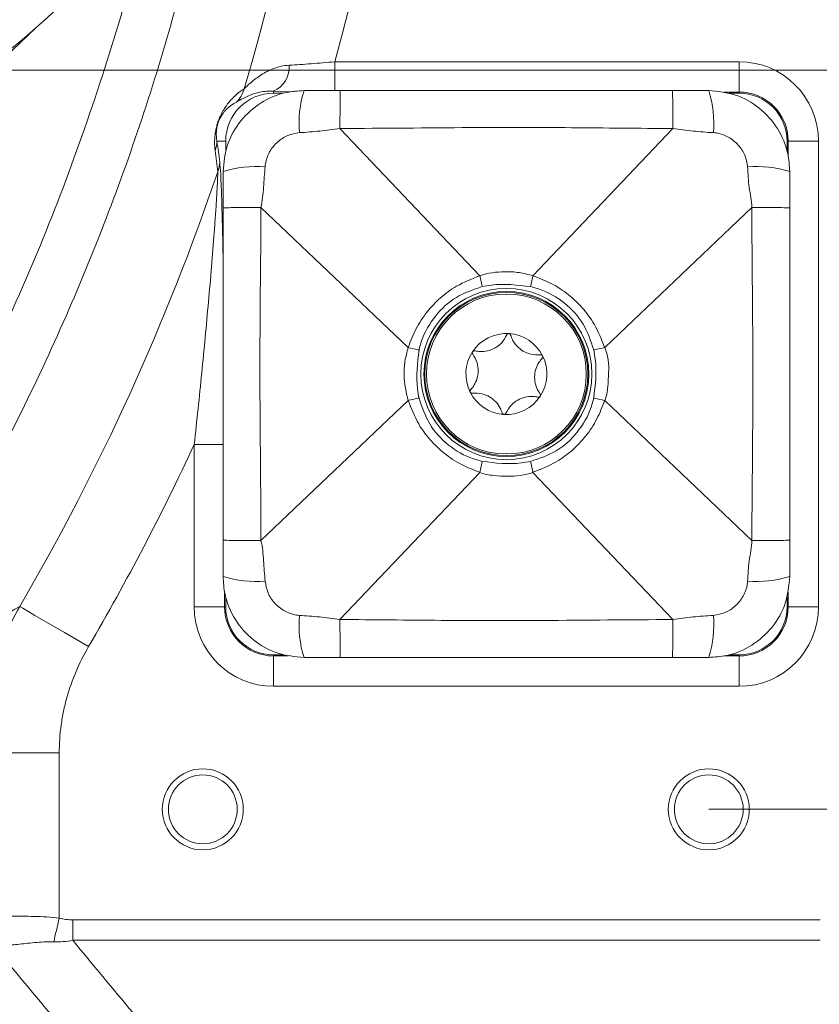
# Model space of a CAD drawing. Header units: millimetres. Extents: x 0 to 8410, y 0 to 5940.
# Tile 26 of 256: x 2361 to 2440, y 1075 to 1173. Entities that reach past the tile are written whole.
import ezdxf

# ---------------------------------------------------------------- set-up
doc = ezdxf.new("R2010")
doc.units = ezdxf.units.MM
doc.header["$LTSCALE"] = 10
doc.styles.add('SLDTEXTSTYLE0', font='TXT', dxfattribs={"width": 0.605})
doc.dimstyles.new('SLDDIMSTYLE0', dxfattribs={"dimtxt": 50, "dimasz": 50, "dimexe": 0, "dimexo": 0.0625, "dimgap": 12.5, "dimtad": 1, "dimtoh": 1, "dimdec": 1, "dimrnd": 1e-09, "dimzin": 12, "dimdsep": 46, "dimtxsty": 'SLDTEXTSTYLE0', "dimsah": 1, "dimcen": 0.09, "dimadec": 0, "dimazin": 0, "dimtfac": 1, "dimtofl": 0, "dimtmove": 0, "dimatfit": 3, "dimfxl": 0, "dimfrac": 2, "dimtolj": 1, "dimtzin": 12, "dimarcsym": 0})
doc.dimstyles.new('SLDDIMSTYLE1', dxfattribs={"dimtxt": 50, "dimasz": 50, "dimexe": 0, "dimexo": 0.0625, "dimgap": -12.5, "dimtad": 1, "dimtoh": 1, "dimdec": 1, "dimrnd": 1e-09, "dimzin": 12, "dimdsep": 46, "dimtxsty": 'SLDTEXTSTYLE0', "dimsah": 1, "dimcen": 0.09, "dimadec": 0, "dimazin": 0, "dimtfac": 1, "dimtofl": 0, "dimtmove": 0, "dimatfit": 3, "dimfxl": 0, "dimfrac": 2, "dimtolj": 1, "dimtzin": 12, "dimarcsym": 0})
doc.dimstyles.new('SLDDIMSTYLE2', dxfattribs={"dimtxt": 50, "dimasz": 50, "dimexe": 0, "dimexo": 0.0625, "dimgap": 12.5, "dimtad": 1, "dimtoh": 1, "dimdec": 1, "dimrnd": 1e-09, "dimzin": 12, "dimdsep": 46, "dimtxsty": 'SLDTEXTSTYLE0', "dimsah": 1, "dimcen": 0.09, "dimadec": 0, "dimazin": 0, "dimtfac": 1, "dimtofl": 0, "dimtmove": 0, "dimatfit": 3, "dimfxl": 0, "dimfrac": 2, "dimtolj": 1, "dimtzin": 12, "dimarcsym": 0})

# ---------------------------------------------------------------- blocks, each defined once
blk = doc.blocks.new('*D46')
at = {"color": 7, "linetype": 'Continuous', "lineweight": 0}
for p, q in [((2410.299, 1232.514), (2796.99, 1232.514)), ((2781.99, 1094.514), (2781.99, 1232.514)), ((2428.705, 1094.514), (2796.99, 1094.514))]:
    blk.add_line(p, q, dxfattribs=at)
for points in [[(2781.99, 1232.514), (2774.49, 1182.514), (2789.49, 1182.514)], [(2781.99, 1094.514), (2789.49, 1144.514), (2774.49, 1144.514)]]:
    blk.add_solid(points, dxfattribs=at)
at = {"color": 7, "linetype": 'Continuous', "lineweight": 0, "insert": (2717.537, 1106.226), "char_height": 50, "attachment_point": 1, "rotation": 90, "style": 'SLDTEXTSTYLE0'}
blk.add_mtext('138', dxfattribs=at)
blk = doc.blocks.new('*D47')
at = {"color": 7, "linetype": 'Continuous', "lineweight": 0}
for p, q in [((2679.916, 1232.514), (2679.916, 1332.514)), ((2410.299, 1232.514), (2694.916, 1232.514)), ((2679.916, 1167.514), (2679.916, 1232.514)), ((2118.59, 1167.514), (2694.916, 1167.514)), ((2679.916, 1167.514), (2679.916, 727.068))]:
    blk.add_line(p, q, dxfattribs=at)
for points in [[(2679.916, 1232.514), (2687.416, 1282.514), (2672.416, 1282.514)], [(2679.916, 1167.514), (2672.416, 1117.514), (2687.416, 1117.514)]]:
    blk.add_solid(points, dxfattribs=at)
at = {"color": 7, "linetype": 'Continuous', "lineweight": 0, "char_height": 50, "attachment_point": 1, "rotation": 90, "style": 'SLDTEXTSTYLE0'}
for s, insert in [(' (3x M8)', (2615.462, 819.304)), ('65', (2615.462, 742.943))]:
    blk.add_mtext(s, dxfattribs=dict(at, insert=insert))
blk = doc.blocks.new('*D49')
at = {"color": 7, "linetype": 'Continuous', "lineweight": 0}
for p, q in [((2428.705, 1370.514), (2909.357, 1370.514)), ((2894.357, 1094.514), (2894.357, 1370.514)), ((2879.016, 1324.715), (2802.308, 1324.715)), ((2802.308, 1324.715), (2802.308, 1140.313)), ((2879.016, 1140.313), (2879.016, 1324.715)), ((2802.308, 1140.313), (2879.016, 1140.313)), ((2428.705, 1094.514), (2909.357, 1094.514))]:
    blk.add_line(p, q, dxfattribs=at)
for points in [[(2894.357, 1370.514), (2886.857, 1320.514), (2901.857, 1320.514)], [(2894.357, 1094.514), (2901.857, 1144.514), (2886.857, 1144.514)]]:
    blk.add_solid(points, dxfattribs=at)
at = {"color": 7, "linetype": 'Continuous', "lineweight": 0, "insert": (2814.562, 1156.188), "char_height": 50, "attachment_point": 1, "rotation": 90, "style": 'SLDTEXTSTYLE0'}
blk.add_mtext(' 276 ', dxfattribs=at)

msp = doc.modelspace()

# ---------------------------------------------------------------- linework, layer by layer
at = {"color": 7, "linetype": 'Continuous', "lineweight": 0}
for p, q in [((2362.239315, 1171.72653), (2359.061612, 1168.711004)), ((2386.674612, 1165.25196), (2385.705366, 1165.25196)), ((2388.705372, 1165.513997), (2392.290412, 1165.513997)), ((2392.290412, 1165.513997), (2425.120338, 1165.513997)), ((2425.120338, 1165.513997), (2428.705378, 1165.513997)), ((2431.705369, 1165.25196), (2430.736108, 1165.25196)), ((2392.259477, 1161.774663), (2392.259492, 1161.774648)), ((2380.967407, 1160.514002), (2380.967407, 1159.544749)), ((2436.443343, 1159.544749), (2436.443343, 1160.514002)), ((2380.70537, 1153.928955), (2380.70537, 1157.513996)), ((2436.705365, 1157.513996), (2436.705365, 1153.928955)), ((2380.70537, 1121.099037), (2380.70537, 1153.928955)), ((2384.444712, 1153.95989), (2384.444712, 1153.959883)), ((2432.966037, 1153.95989), (2432.966008, 1153.959883)), ((2436.705365, 1153.928955), (2436.705365, 1121.099037)), ((2380.70537, 1117.513997), (2380.70537, 1121.099037)), ((2436.705365, 1121.099037), (2436.705365, 1117.513997)), ((2380.967407, 1115.483244), (2380.967407, 1114.513998)), ((2436.443343, 1114.513998), (2436.443343, 1115.483244)), ((2392.259477, 1113.253338), (2392.259492, 1113.253353)), ((2385.705366, 1109.77604), (2386.674612, 1109.77604)), ((2430.736108, 1109.77604), (2431.705369, 1109.77604)), ((2392.290412, 1109.513996), (2388.705372, 1109.513996)), ((2425.120338, 1109.513996), (2392.290412, 1109.513996)), ((2428.705378, 1109.513996), (2425.120338, 1109.513996))]:
    msp.add_line(p, q, dxfattribs=at)
at = {"color": 8, "linetype": 'Continuous', "lineweight": 0}
for p, q in [((2391.749262, 1168.360894), (2391.749262, 1165.513997)), ((2391.749262, 1168.360894), (2431.705369, 1168.360894)), ((2431.705369, 1168.360894), (2431.705369, 1165.365001)), ((2385.705366, 1165.25196), (2385.705366, 1165.453141)), ((2387.715949, 1165.403528), (2385.705366, 1165.453141)), ((2431.705369, 1165.365001), (2430.242165, 1165.365001)), ((2431.705369, 1165.25196), (2431.705369, 1165.365001)), ((2392.259492, 1161.774648), (2406.087561, 1147.225892)), ((2425.151243, 1161.774648), (2411.323174, 1147.225892)), ((2380.967407, 1160.514002), (2380.106731, 1160.514002)), ((2436.443343, 1160.514002), (2436.556383, 1160.514002)), ((2436.556383, 1159.05079), (2436.556383, 1160.514002)), ((2439.552261, 1160.514002), (2436.556383, 1160.514002)), ((2439.552261, 1160.514002), (2439.552261, 1114.513998)), ((2384.444712, 1153.959883), (2398.993476, 1140.131814)), ((2432.966008, 1153.959883), (2418.417259, 1140.131814)), ((2384.444712, 1121.068118), (2398.993476, 1134.896187)), ((2432.966008, 1121.068118), (2418.417259, 1134.896187)), ((2380.70537, 1130.548356), (2377.858474, 1130.548356)), ((2377.858474, 1114.513998), (2377.858474, 1130.548356)), ((2392.259492, 1113.253353), (2406.087561, 1127.802109)), ((2425.151243, 1113.253353), (2411.323174, 1127.802109)), ((2380.854367, 1115.97721), (2380.854367, 1114.513998)), ((2436.556383, 1114.513998), (2436.556383, 1115.97721)), ((2380.854367, 1114.513998), (2377.858474, 1114.513998)), ((2380.967407, 1114.513998), (2380.854367, 1114.513998)), ((2436.443343, 1114.513998), (2436.556383, 1114.513998)), ((2439.552261, 1114.513998), (2436.556383, 1114.513998)), ((2385.705366, 1109.77604), (2385.705366, 1109.662992)), ((2431.705369, 1109.77604), (2431.705369, 1109.662992)), ((2385.705366, 1109.662992), (2387.168585, 1109.662992)), ((2385.705366, 1109.662992), (2385.705366, 1106.667106)), ((2430.242165, 1109.662992), (2431.705369, 1109.662992)), ((2431.705369, 1109.662992), (2431.705369, 1106.667106)), ((2431.705369, 1106.667106), (2385.705366, 1106.667106)), ((2364.517702, 1100.093474), (2356.909259, 1100.093474)), ((2364.517702, 1100.093474), (2364.517702, 1083.768358)), ((2365.853249, 1083.601808), (2439.705356, 1083.601808)), ((2365.853249, 1081.574758), (2365.853249, 1083.601808)), ((2439.705356, 1081.574758), (2365.853249, 1081.574758))]:
    msp.add_line(p, q, dxfattribs=at)
at = {"color": 8, "linetype": 'Continuous', "lineweight": 0, "flags": 128}
for points in [[(2367.41191, 1110.585091), (2366.212411, 1111.285848), (2365.049376, 1111.965311), (2363.958104, 1112.602842), (2362.971796, 1113.179063), (2362.120389, 1113.676464), (2361.429765, 1114.079935), (2360.92089, 1114.377221), (2360.609262, 1114.559283)], [(2363.973929, 1081.435492), (2364.033981, 1081.693118), (2364.097147, 1081.96411), (2364.163025, 1082.246711), (2364.231183, 1082.539116), (2364.301189, 1082.839434), (2364.37258, 1083.145743), (2364.44491, 1083.456044), (2364.517702, 1083.768358)]]:
    msp.add_lwpolyline(points, dxfattribs=at)
at = {"color": 8, "linetype": 'Continuous', "lineweight": 0}
for radius in [8.45, 8.062132]:
    msp.add_circle((2408.705367, 1137.513999), radius, dxfattribs=at)
at = {"color": 7, "linetype": 'Continuous', "lineweight": 0}
for centre, radius in [((2408.705367, 1137.513999), 8.15), ((2408.705367, 1137.513999), 7.9), ((2378.705367, 1094.513999), 4), ((2428.705367, 1094.513999), 4), ((2378.705367, 1094.513999), 3.4), ((2428.705367, 1094.513999), 3.4)]:
    msp.add_circle(centre, radius, dxfattribs=at)
at = {"color": 8, "linetype": 'Continuous', "lineweight": 0}
for centre, radius, start, end in [((2158.705367, 1232.513999), 241.712797, 344.60865578, 30.2939938), ((2158.705367, 1232.513999), 233.834335, 343.3944393, 30.2939938), ((2431.705367, 1160.513999), 7.846894, 0, 90), ((2384.669082, 1167.814256), 2.578516, 293.69647239, 4.48758103), ((2380.017109, 1166.404508), 2.861516, 314.58190314, 345.50958231), ((2399.10734, 1162.267113), 10.896935, 162.66470006, 184.80371819), ((2418.30392, 1162.267247), 10.896408, 355.19534273, 17.33542774), ((2431.705367, 1160.513999), 4.851005, 0, 90), ((2377.472526, 1160.573084), 2.634868, 338.06939772, 358.71513901), ((2377.727446, 1158.504448), 2.651168, 337.70141593, 358.74344542), ((2158.705367, 1232.513999), 233.834335, 329.7060062, 341.28831654), ((2383.952245, 1147.112116), 10.896848, 85.1961925, 107.33538924), ((2433.458481, 1147.11203), 10.896933, 72.66469742, 94.80372083), ((2158.705367, 1232.513999), 241.712797, 329.7060062, 335.04879461), ((2383.952215, 1127.91578), 10.896747, 252.66460963, 274.80401144), ((2433.458511, 1127.915865), 10.896831, 265.19607522, 287.33530371), ((2385.705367, 1114.513999), 7.846894, 180, 270), ((2385.705367, 1114.513999), 4.851005, 180, 270), ((2399.107425, 1112.760891), 10.89702, 175.19633766, 197.33522182), ((2418.303835, 1112.760757), 10.896493, 342.66465039, 4.8046014), ((2431.705367, 1114.513999), 4.851005, 270, 0), ((2431.705367, 1114.513999), 7.846894, 270, 0)]:
    msp.add_arc(centre, radius, start, end, dxfattribs=at)
at = {"color": 7, "linetype": 'Continuous', "lineweight": 0}
for centre, radius, start, end in [((2308.705367, 1232.513999), 81, 306.63346142, 323.36653858), ((2385.705367, 1160.513999), 4.737961, 90, 180), ((2431.705367, 1160.513999), 4.737961, 0, 90), ((2408.705367, 1137.513999), 4, 86.57060114, 146.57060114), ((2408.705367, 1137.513999), 4, 26.57060114, 86.57060114), ((2408.705367, 1137.513999), 4, 146.57060114, 206.57060114), ((2408.705367, 1137.513999), 4, 326.57060114, 26.57060114), ((2408.705367, 1137.513999), 4, 206.57060114, 266.57060114), ((2408.705367, 1137.513999), 4, 266.57060114, 326.57060114), ((2385.705367, 1114.513999), 4.737961, 180, 270), ((2431.705367, 1114.513999), 4.737961, 270, 0)]:
    msp.add_arc(centre, radius, start, end, dxfattribs=at)
at = {"color": 8, "linetype": 'Continuous', "lineweight": 0}
for points, knots in [([(2379.518221, 1188.316659), (2378.015247, 1180.955505), (2376.152327, 1173.734823), (2371.73644, 1159.561955), (2369.183392, 1152.609799), (2363.395619, 1138.969784), (2360.160912, 1132.281917), (2355.684074, 1124.089519), (2354.766983, 1122.459431), (2352.888954, 1119.216176), (2351.927448, 1117.602144), (2348.985917, 1112.800806), (2346.946454, 1109.64978), (2344.828694, 1106.548471)], [0, 0, 0, 0, 0.25, 0.25, 0.5, 0.5, 0.75, 0.75, 0.8125, 0.8125, 0.875, 0.875, 1, 1, 1, 1]), ([(2340.607806, 1109.551621), (2343.162612, 1113.42722), (2347.932108, 1120.662467), (2354.107179, 1131.756586), (2359.438504, 1142.588124), (2364.215362, 1153.804702), (2368.353432, 1165.389399), (2371.286269, 1174.886458), (2372.575774, 1180.533583), (2372.943296, 1182.143071)], [0, 0, 0, 0, 0.174187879, 0.325186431, 0.47629674, 0.62729256, 0.782603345, 0.938039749, 1, 1, 1, 1]), ([(2387.239696, 1168.016008), (2387.581436, 1168.035064), (2387.934747, 1168.056901), (2388.663521, 1168.105808), (2389.040957, 1168.133046), (2390.181041, 1168.220559), (2390.957148, 1168.286839), (2391.749259, 1168.360893)], [0, 0, 0, 0, 0.25, 0.25, 0.5, 0.5, 1, 1, 1, 1]), ([(2382.787605, 1165.688502), (2382.863305, 1165.755422), (2382.962538, 1165.850363), (2383.195157, 1166.067624), (2383.328119, 1166.189507), (2383.760104, 1166.562777), (2384.094183, 1166.823823), (2384.848935, 1167.304849), (2385.27381, 1167.527237), (2386.193409, 1167.86522), (2386.690357, 1167.985375), (2387.239696, 1168.016008)], [0, 0, 0, 0, 0.125, 0.125, 0.25, 0.25, 0.5, 0.5, 0.75, 0.75, 1, 1, 1, 1]), ([(2379.91673, 1159.589005), (2379.888144, 1159.818406), (2379.868149, 1160.070427), (2379.867775, 1160.518612), (2379.872611, 1160.679392), (2379.900813, 1161.043559), (2379.923941, 1161.247816), (2379.988268, 1161.605988), (2380.014443, 1161.732557), (2380.082267, 1162.009176), (2380.12348, 1162.15595), (2380.217397, 1162.447121), (2380.269109, 1162.588499), (2380.372969, 1162.846478), (2380.425417, 1162.964409), (2380.578833, 1163.286497), (2380.675726, 1163.460522), (2380.861253, 1163.76817), (2380.948914, 1163.899333), (2381.203836, 1164.256928), (2381.363222, 1164.447782), (2381.671663, 1164.785292), (2381.819323, 1164.929289), (2382.250726, 1165.31729), (2382.52305, 1165.5179), (2382.787605, 1165.688502)], [0, 0, 0, 0, 0.125, 0.125, 0.1875, 0.1875, 0.25, 0.25, 0.28125, 0.28125, 0.3125, 0.3125, 0.34375, 0.34375, 0.375, 0.375, 0.4375, 0.4375, 0.5, 0.5, 0.625, 0.625, 0.75, 0.75, 1, 1, 1, 1]), ([(2385.705367, 1165.453144), (2385.194829, 1165.479331), (2384.753293, 1165.432927), (2383.959503, 1165.27446), (2383.607922, 1165.159426), (2382.999015, 1164.90997), (2382.738674, 1164.774022), (2382.307065, 1164.529619), (2382.136561, 1164.421562), (2382.025687, 1164.366399)], [0, 0, 0, 0, 0.25, 0.25, 0.5, 0.5, 0.75, 0.75, 1, 1, 1, 1]), ([(2392.259477, 1161.774663), (2392.260686, 1162.292504), (2392.263103, 1163.328187), (2392.270545, 1164.53408), (2392.279889, 1165.356782), (2392.286905, 1165.461592), (2392.290412, 1165.513997)], [0, 0, 0, 0, 0.249999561, 0.499999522, 0.749998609, 1, 1, 1, 1]), ([(2425.151243, 1161.774663), (2425.150034, 1162.292504), (2425.147618, 1163.328187), (2425.140171, 1164.53408), (2425.130847, 1165.356782), (2425.123841, 1165.461592), (2425.120338, 1165.513997)], [0, 0, 0, 0, 0.249999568, 0.499999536, 0.749998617, 1, 1, 1, 1]), ([(2382.025687, 1164.366399), (2381.854818, 1164.281386), (2381.677694, 1164.178108), (2381.395842, 1163.972228), (2381.299167, 1163.895007), (2381.097284, 1163.712765), (2380.992102, 1163.608347), (2380.823353, 1163.41155), (2380.765232, 1163.339188), (2380.642338, 1163.170123), (2380.577325, 1163.073803), (2380.47055, 1162.8895), (2380.43347, 1162.821614), (2380.372881, 1162.698141), (2380.352104, 1162.653791), (2380.309312, 1162.556288), (2380.286862, 1162.502122), (2380.24134, 1162.382211), (2380.218412, 1162.316564), (2380.176335, 1162.182429), (2380.158276, 1162.117689), (2380.111884, 1161.932899), (2380.093372, 1161.83312), (2380.065593, 1161.654302), (2380.057017, 1161.577403), (2380.044916, 1161.436464), (2380.041528, 1161.372523), (2380.036153, 1161.194159), (2380.038779, 1161.091956), (2380.05559, 1160.809609), (2380.078757, 1160.654556), (2380.106732, 1160.513999)], [0, 0, 0, 0, 0.25, 0.25, 0.375, 0.375, 0.5, 0.5, 0.5625, 0.5625, 0.625, 0.625, 0.65625, 0.65625, 0.671875, 0.671875, 0.6875, 0.6875, 0.703125, 0.703125, 0.71875, 0.71875, 0.75, 0.75, 0.78125, 0.78125, 0.8125, 0.8125, 0.875, 0.875, 1, 1, 1, 1]), ([(2388.248681, 1161.354577), (2387.853949, 1161.285952), (2387.065339, 1161.14885), (2386.031774, 1160.457309), (2385.24856, 1159.485881), (2384.923834, 1158.583127), (2384.874224, 1158.068536), (2384.864791, 1157.970687)], [0, 0, 0, 0, 0.230068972, 0.459640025, 0.700155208, 0.942984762, 1, 1, 1, 1]), ([(2392.259492, 1161.774648), (2392.259472, 1161.774645), (2391.594591, 1161.691535), (2390.262607, 1161.482133), (2388.921969, 1161.397221), (2388.248681, 1161.354577)], [0, 0, 0, 0, 0.000014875, 0.497792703, 1, 1, 1, 1]), ([(2425.151243, 1161.774663), (2425.151233, 1161.774663), (2421.817878, 1161.774663), (2415.151647, 1161.867733), (2404.187215, 1161.880293), (2396.55692, 1161.774663), (2392.259497, 1161.774663), (2392.259477, 1161.774663)], [0, 0, 0, 0, 0.000000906, 0.304023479, 0.608047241, 0.999998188, 1, 1, 1, 1]), ([(2429.162039, 1161.354577), (2428.493219, 1161.396978), (2427.152616, 1161.481967), (2425.820573, 1161.690982), (2425.151262, 1161.774645), (2425.151243, 1161.774648)], [0, 0, 0, 0, 0.498887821, 0.999985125, 1, 1, 1, 1]), ([(2432.545944, 1157.970687), (2432.477318, 1158.365416), (2432.340214, 1159.154023), (2431.648682, 1160.187593), (2430.677248, 1160.970792), (2429.774499, 1161.295556), (2429.259896, 1161.345147), (2429.162039, 1161.354577)], [0, 0, 0, 0, 0.230066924, 0.459638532, 0.700151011, 0.942980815, 1, 1, 1, 1]), ([(2380.377977, 1158.44631), (2380.410423, 1158.091907), (2380.469867, 1157.442609), (2380.533657, 1155.966996), (2380.617306, 1153.482426), (2380.676089, 1151.161564), (2380.703089, 1149.284454), (2380.70537, 1149.125834)], [0, 0, 0, 0, 0.184615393, 0.338231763, 0.492302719, 0.957098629, 1, 1, 1, 1]), ([(2377.858474, 1130.548356), (2378.117569, 1132.911678), (2378.364334, 1135.267313), (2378.716098, 1138.790158), (2378.830266, 1139.962644), (2379.052132, 1142.303784), (2379.159982, 1143.474095), (2379.367855, 1145.801988), (2379.467775, 1146.95815), (2379.658233, 1149.250316), (2379.74885, 1150.38659), (2379.875311, 1152.067442), (2379.915872, 1152.623746), (2379.992789, 1153.724835), (2380.029131, 1154.269322), (2380.094312, 1155.319784), (2380.123492, 1155.828737), (2380.157106, 1156.539798), (2380.166414, 1156.764785), (2380.178989, 1157.171994), (2380.182347, 1157.357205), (2380.180361, 1157.49851)], [0, 0, 0, 0, 0.25, 0.25, 0.375, 0.375, 0.5, 0.5, 0.625, 0.625, 0.75, 0.75, 0.8125, 0.8125, 0.875, 0.875, 0.9375, 0.9375, 0.96875, 0.96875, 1, 1, 1, 1]), ([(2384.864791, 1157.970687), (2384.811044, 1157.303978), (2384.703314, 1155.967621), (2384.608312, 1154.614278), (2384.444717, 1153.959903), (2384.444712, 1153.959883)], [0, 0, 0, 0, 0.498892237, 0.999984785, 1, 1, 1, 1]), ([(2432.966008, 1153.959883), (2432.966008, 1153.959903), (2432.966009, 1154.629957), (2432.637523, 1155.954523), (2432.57656, 1157.29665), (2432.545944, 1157.970687)], [0, 0, 0, 0, 0.00001476, 0.497791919, 1, 1, 1, 1]), ([(2380.70537, 1153.928955), (2380.757776, 1153.932464), (2380.862586, 1153.939481), (2381.685288, 1153.948813), (2382.891177, 1153.956256), (2383.926866, 1153.958679), (2384.444712, 1153.95989)], [0, 0, 0, 0, 0.250001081, 0.499999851, 0.749998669, 1, 1, 1, 1]), ([(2384.444712, 1153.95989), (2384.444712, 1153.95987), (2384.444712, 1150.626514), (2384.351636, 1143.960275), (2384.339059, 1132.995848), (2384.444712, 1125.365548), (2384.444712, 1121.068125), (2384.444712, 1121.068103)], [0, 0, 0, 0, 0.000001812, 0.304023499, 0.608047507, 0.999997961, 1, 1, 1, 1]), ([(2432.966037, 1121.06811), (2432.966037, 1121.06813), (2432.966037, 1124.401487), (2433.059094, 1131.067723), (2433.071673, 1142.03215), (2432.966037, 1149.662448), (2432.966037, 1153.95987), (2432.966037, 1153.95989)], [0, 0, 0, 0, 0.000001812, 0.304023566, 0.608047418, 0.999998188, 1, 1, 1, 1]), ([(2432.966037, 1153.95989), (2433.483871, 1153.958679), (2434.519549, 1153.956256), (2435.725466, 1153.948813), (2436.548145, 1153.939481), (2436.652958, 1153.932464), (2436.705365, 1153.928955)], [0, 0, 0, 0, 0.24999765, 0.500000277, 0.749998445, 1, 1, 1, 1]), ([(2398.997529, 1140.129594), (2399.231848, 1140.744867), (2399.707624, 1141.994158), (2400.801663, 1143.651236), (2402.163501, 1145.078863), (2403.898324, 1146.356725), (2405.300233, 1146.910147), (2406.089781, 1147.221831)], [0, 0, 0, 0, 0.189385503, 0.384540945, 0.56731655, 0.756314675, 1, 1, 1, 1]), ([(2406.087561, 1147.225892), (2406.087576, 1147.225897), (2406.886598, 1147.492238), (2408.198198, 1147.669279), (2409.97047, 1147.580134), (2410.868551, 1147.339547), (2411.323154, 1147.225897), (2411.323174, 1147.225892)], [0, 0, 0, 0, 0.000008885, 0.476409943, 0.734942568, 0.999988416, 1, 1, 1, 1]), ([(2411.320968, 1147.221831), (2411.936237, 1146.98751), (2413.185521, 1146.51173), (2414.842614, 1145.41772), (2416.270204, 1144.055852), (2417.548092, 1142.321052), (2418.101518, 1140.919144), (2418.413206, 1140.129594)], [0, 0, 0, 0, 0.189385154, 0.384540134, 0.567315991, 0.756313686, 1, 1, 1, 1]), ([(2406.32212, 1146.145043), (2405.441634, 1145.850239), (2403.682747, 1145.261328), (2401.586697, 1143.321979), (2400.467507, 1141.407644), (2400.151121, 1140.192238), (2400.074332, 1139.897247)], [0, 0, 0, 0, 0.297415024, 0.594125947, 0.901490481, 1, 1, 1, 1]), ([(2411.088629, 1146.145043), (2409.794838, 1146.302333), (2408.193626, 1146.496998), (2406.623561, 1146.201732), (2406.32212, 1146.145043)], [0, 0, 0, 0, 0.808007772, 1, 1, 1, 1]), ([(2417.336418, 1139.897247), (2417.041618, 1140.777734), (2416.452713, 1142.53663), (2414.51334, 1144.63266), (2412.599014, 1145.751854), (2411.383618, 1146.068251), (2411.088629, 1146.145043)], [0, 0, 0, 0, 0.297414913, 0.594127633, 0.901490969, 1, 1, 1, 1]), ([(2398.993476, 1134.896187), (2398.993471, 1134.896206), (2398.789197, 1135.713302), (2398.534738, 1137.002368), (2398.642544, 1138.780068), (2398.87982, 1139.677191), (2398.993471, 1140.131794), (2398.993476, 1140.131814)], [0, 0, 0, 0, 0.0000115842, 0.4764086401, 0.7349433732, 0.9999884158, 1, 1, 1, 1]), ([(2400.074332, 1139.897247), (2399.917027, 1138.603459), (2399.722344, 1137.00225), (2400.017637, 1135.432193), (2400.074332, 1135.130753)], [0, 0, 0, 0, 0.808006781, 1, 1, 1, 1]), ([(2417.336418, 1135.130753), (2417.493691, 1136.424536), (2417.688335, 1138.02574), (2417.393101, 1139.595804), (2417.336418, 1139.897247)], [0, 0, 0, 0, 0.808006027, 1, 1, 1, 1]), ([(2418.417259, 1140.131814), (2418.417269, 1140.131794), (2418.793935, 1139.378469), (2418.856597, 1138.001297), (2418.734754, 1136.267093), (2418.626833, 1135.315328), (2418.417269, 1134.896206), (2418.417259, 1134.896187)], [0, 0, 0, 0, 0.000012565, 0.476408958, 0.734943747, 0.999987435, 1, 1, 1, 1]), ([(2400.074332, 1135.130753), (2400.369134, 1134.250268), (2400.95804, 1132.491382), (2402.897383, 1130.39532), (2404.811728, 1129.27615), (2406.027132, 1128.95975), (2406.32212, 1128.882957)], [0, 0, 0, 0, 0.297414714, 0.594125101, 0.901491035, 1, 1, 1, 1]), ([(2411.088629, 1128.882957), (2411.969111, 1129.177761), (2413.72799, 1129.766672), (2415.824024, 1131.70603), (2416.943216, 1133.620359), (2417.259623, 1134.835763), (2417.336418, 1135.130753)], [0, 0, 0, 0, 0.297413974, 0.594124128, 0.901489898, 1, 1, 1, 1]), ([(2406.089781, 1127.806162), (2405.474506, 1128.040481), (2404.225214, 1128.516257), (2402.568127, 1129.610288), (2401.140509, 1130.972131), (2399.86265, 1132.706955), (2399.30922, 1134.108859), (2398.997529, 1134.898407)], [0, 0, 0, 0, 0.189386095, 0.384541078, 0.567317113, 0.756314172, 1, 1, 1, 1]), ([(2418.413206, 1134.898407), (2418.178879, 1134.283136), (2417.703088, 1133.033856), (2416.609092, 1131.37675), (2415.247232, 1129.949143), (2413.512415, 1128.671278), (2412.110512, 1128.11785), (2411.320968, 1127.806162)], [0, 0, 0, 0, 0.189386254, 0.384540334, 0.567317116, 0.756315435, 1, 1, 1, 1]), ([(2406.32212, 1128.882957), (2407.615907, 1128.725662), (2409.21712, 1128.53099), (2410.787184, 1128.826265), (2411.088629, 1128.882957)], [0, 0, 0, 0, 0.8080044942, 1, 1, 1, 1]), ([(2411.323174, 1127.802109), (2411.323154, 1127.802101), (2410.534537, 1127.506368), (2409.201385, 1127.342787), (2407.456573, 1127.488901), (2406.506699, 1127.592538), (2406.087576, 1127.802101), (2406.087561, 1127.802109)], [0, 0, 0, 0, 0.000012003, 0.47640995, 0.734942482, 0.999990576, 1, 1, 1, 1]), ([(2380.70537, 1121.099037), (2380.757776, 1121.095529), (2380.862586, 1121.088512), (2381.685288, 1121.07918), (2382.891177, 1121.071735), (2383.926866, 1121.069318), (2384.444712, 1121.06811)], [0, 0, 0, 0, 0.250001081, 0.499999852, 0.749998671, 1, 1, 1, 1]), ([(2384.444712, 1121.06811), (2384.444717, 1121.068093), (2384.628796, 1120.423823), (2384.693531, 1119.062319), (2384.807536, 1117.727621), (2384.864791, 1117.057314)], [0, 0, 0, 0, 0.000013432, 0.497790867, 1, 1, 1, 1]), ([(2432.545944, 1117.057314), (2432.576468, 1117.726881), (2432.637651, 1119.068968), (2432.966009, 1120.393583), (2432.966008, 1121.068098), (2432.966008, 1121.068118)], [0, 0, 0, 0, 0.498892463, 0.99998524, 1, 1, 1, 1]), ([(2432.966037, 1121.06811), (2433.483871, 1121.069319), (2434.519549, 1121.071735), (2435.725466, 1121.07918), (2436.548145, 1121.088512), (2436.652958, 1121.095529), (2436.705365, 1121.099037)], [0, 0, 0, 0, 0.249997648, 0.500000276, 0.749998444, 1, 1, 1, 1]), ([(2384.864791, 1117.057314), (2384.933417, 1116.662585), (2385.070521, 1115.873977), (2385.762053, 1114.840408), (2386.733487, 1114.057208), (2387.636232, 1113.732447), (2388.150829, 1113.682854), (2388.248681, 1113.673424)], [0, 0, 0, 0, 0.230067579, 0.45963984, 0.700153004, 0.942983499, 1, 1, 1, 1]), ([(2429.162039, 1113.673424), (2429.556777, 1113.742045), (2430.345395, 1113.879137), (2431.378958, 1114.570693), (2432.162173, 1115.542117), (2432.486903, 1116.44487), (2432.536511, 1116.959462), (2432.545944, 1117.057314)], [0, 0, 0, 0, 0.230070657, 0.459641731, 0.700156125, 0.942983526, 1, 1, 1, 1]), ([(2356.909256, 1100.093479), (2356.888046, 1101.363591), (2356.953552, 1102.626629), (2357.178745, 1104.510827), (2357.275393, 1105.138909), (2357.509676, 1106.382468), (2357.646975, 1106.996954), (2358.117446, 1108.819222), (2358.508944, 1110.0059), (2359.443984, 1112.324244), (2359.987523, 1113.45591), (2360.609258, 1114.559282)], [0, 0, 0, 0, 0.25, 0.25, 0.375, 0.375, 0.5, 0.5, 0.75, 0.75, 1, 1, 1, 1]), ([(2388.248681, 1113.673424), (2388.917511, 1113.631019), (2390.258118, 1113.546023), (2391.590167, 1113.337018), (2392.259472, 1113.253355), (2392.259492, 1113.253353)], [0, 0, 0, 0, 0.498893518, 0.999985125, 1, 1, 1, 1]), ([(2425.151243, 1113.253353), (2425.151262, 1113.253355), (2425.816149, 1113.336466), (2427.148128, 1113.545864), (2428.488761, 1113.630779), (2429.162039, 1113.673424)], [0, 0, 0, 0, 0.000014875, 0.497798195, 1, 1, 1, 1]), ([(2392.259477, 1113.253338), (2392.259497, 1113.253338), (2395.592856, 1113.253338), (2402.259097, 1113.160271), (2413.223529, 1113.147693), (2420.85383, 1113.253338), (2425.151253, 1113.253338), (2425.151272, 1113.253338)], [0, 0, 0, 0, 0.000001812, 0.304023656, 0.608047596, 0.999998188, 1, 1, 1, 1]), ([(2392.290412, 1109.513996), (2392.286905, 1109.566404), (2392.279889, 1109.67122), (2392.270545, 1110.49392), (2392.263103, 1111.699814), (2392.260686, 1112.735497), (2392.259477, 1113.253338)], [0, 0, 0, 0, 0.250001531, 0.500000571, 0.750000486, 1, 1, 1, 1]), ([(2425.120338, 1109.513996), (2425.123841, 1109.566404), (2425.130847, 1109.67122), (2425.140171, 1110.49392), (2425.147618, 1111.699814), (2425.150034, 1112.735497), (2425.151243, 1113.253338)], [0, 0, 0, 0, 0.2500015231, 0.5000005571, 0.750000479, 1, 1, 1, 1]), ([(2367.411904, 1110.585093), (2366.479712, 1108.989454), (2365.765217, 1107.311778), (2365.14984, 1105.110019), (2365.040874, 1104.66435), (2364.852263, 1103.761963), (2364.772849, 1103.305806), (2364.582383, 1101.936793), (2364.517708, 1101.018205), (2364.517708, 1100.093479)], [0, 0, 0, 0, 0.5, 0.5, 0.625, 0.625, 0.75, 0.75, 1, 1, 1, 1]), ([(2356.909256, 1083.838825), (2357.170376, 1083.866503), (2357.549937, 1083.886522), (2358.543412, 1083.922922), (2359.133333, 1083.938455), (2360.157668, 1083.951107), (2360.51639, 1083.953258), (2361.260767, 1083.950302), (2361.64745, 1083.945244), (2362.852398, 1083.911404), (2363.677516, 1083.866279), (2364.517708, 1083.768359)], [0, 0, 0, 0, 0.25, 0.25, 0.5, 0.5, 0.625, 0.625, 0.75, 0.75, 1, 1, 1, 1]), ([(2363.973935, 1081.435488), (2363.639848, 1081.445434), (2363.314869, 1081.436174), (2362.67955, 1081.40135), (2362.367745, 1081.375301), (2361.764985, 1081.318201), (2361.475773, 1081.287284), (2360.919329, 1081.227144), (2360.650942, 1081.197729), (2359.887049, 1081.118233), (2359.435066, 1081.077653), (2358.647595, 1081.029896), (2358.322745, 1081.023371), (2358.069653, 1081.027764)], [0, 0, 0, 0, 0.125, 0.125, 0.25, 0.25, 0.375, 0.375, 0.5, 0.5, 0.75, 0.75, 1, 1, 1, 1])]:
    msp.add_open_spline(points, degree=3, knots=knots, dxfattribs=at)
at = {"color": 7, "linetype": 'Continuous', "lineweight": 0}
for points, knots in [([(2380.70537, 1157.513996), (2380.793623, 1158.412582), (2380.97013, 1160.209763), (2382.347546, 1162.606329), (2384.375079, 1164.415452), (2386.624905, 1165.37657), (2388.112816, 1165.474855), (2388.705372, 1165.513997)], [0, 0, 0, 0, 0.2145544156, 0.4291112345, 0.64359912, 0.8580643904, 1, 1, 1, 1]), ([(2428.705378, 1165.513997), (2429.603956, 1165.425743), (2431.401134, 1165.249231), (2433.7977, 1163.871826), (2435.606798, 1161.844274), (2436.567952, 1159.594468), (2436.666227, 1158.106553), (2436.705365, 1157.513996)], [0, 0, 0, 0, 0.2145529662, 0.4291114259, 0.6435979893, 0.8580642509, 1, 1, 1, 1]), ([(2406.089781, 1147.221831), (2406.089469, 1147.22277), (2406.088973, 1147.224264), (2406.087943, 1147.225451), (2406.087561, 1147.225892)], [0, 0, 0, 0, 0.629010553, 1, 1, 1, 1]), ([(2406.089781, 1147.221831), (2406.15577, 1146.915935), (2406.232846, 1146.558641), (2406.310893, 1146.197058), (2406.32212, 1146.145043)], [0, 0, 0, 0, 0.856146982, 1, 1, 1, 1]), ([(2411.320968, 1147.221831), (2411.254961, 1146.915938), (2411.177862, 1146.558649), (2411.099851, 1146.197058), (2411.088629, 1146.145043)], [0, 0, 0, 0, 0.856149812, 1, 1, 1, 1]), ([(2411.323174, 1147.225892), (2411.322538, 1147.225126), (2411.321525, 1147.223907), (2411.321119, 1147.222393), (2411.320968, 1147.221831)], [0, 0, 0, 0, 0.628385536, 1, 1, 1, 1]), ([(2408.749207, 1141.386827), (2408.590797, 1141.102433), (2408.308278, 1140.595226), (2407.60703, 1140.058262), (2406.865474, 1139.767285), (2406.168511, 1139.696576), (2405.754615, 1139.770774), (2405.580355, 1139.802014)], [0, 0, 0, 0, 0.25810481, 0.460321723, 0.663047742, 0.858135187, 1, 1, 1, 1]), ([(2408.94465, 1141.506833), (2408.935439, 1141.507001), (2408.905026, 1141.507556), (2408.853793, 1141.494556), (2408.798944, 1141.460429), (2408.765572, 1141.42092), (2408.75279, 1141.394291), (2408.749207, 1141.386827)], [0, 0, 0, 0, 0.110944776, 0.366317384, 0.625200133, 0.894947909, 1, 1, 1, 1]), ([(2409.124328, 1141.364348), (2409.115719, 1141.385471), (2409.09846, 1141.427818), (2409.046816, 1141.475879), (2408.992334, 1141.501277), (2408.95714, 1141.505378), (2408.94465, 1141.506833)], [0, 0, 0, 0, 0.286202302, 0.573780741, 0.848744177, 1, 1, 1, 1]), ([(2412.081255, 1139.412438), (2411.755751, 1139.407431), (2411.175227, 1139.398502), (2410.359566, 1139.737333), (2409.736787, 1140.234059), (2409.327098, 1140.802294), (2409.184404, 1141.197827), (2409.124328, 1141.364348)], [0, 0, 0, 0, 0.258110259, 0.460330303, 0.663056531, 0.8581446, 1, 1, 1, 1]), ([(2398.993476, 1140.131814), (2398.994243, 1140.13118), (2398.995462, 1140.130173), (2398.99697, 1140.12975), (2398.997529, 1140.129594)], [0, 0, 0, 0, 0.628692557, 1, 1, 1, 1]), ([(2398.997529, 1140.129594), (2399.303425, 1140.063599), (2399.660722, 1139.986515), (2400.022312, 1139.908474), (2400.074332, 1139.897247)], [0, 0, 0, 0, 0.856135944, 1, 1, 1, 1]), ([(2418.413206, 1140.129594), (2418.10731, 1140.063601), (2417.750016, 1139.986521), (2417.388433, 1139.908474), (2417.336418, 1139.897247)], [0, 0, 0, 0, 0.8561471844, 1, 1, 1, 1]), ([(2418.413206, 1140.129594), (2418.414141, 1140.1299), (2418.415635, 1140.130389), (2418.416816, 1140.131426), (2418.417259, 1140.131814)], [0, 0, 0, 0, 0.625580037, 1, 1, 1, 1]), ([(2405.373319, 1139.488389), (2405.540417, 1139.20899), (2405.838423, 1138.710703), (2405.952805, 1137.834899), (2405.834003, 1137.047206), (2405.546753, 1136.408287), (2405.275555, 1136.08695), (2405.16138, 1135.951666)], [0, 0, 0, 0, 0.258117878, 0.460334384, 0.663058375, 0.858146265, 1, 1, 1, 1]), ([(2405.367105, 1139.717636), (2405.362369, 1139.709763), (2405.346701, 1139.683714), (2405.332324, 1139.632877), (2405.334437, 1139.568312), (2405.351962, 1139.519636), (2405.368638, 1139.495237), (2405.373319, 1139.488389)], [0, 0, 0, 0, 0.110659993, 0.366111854, 0.624977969, 0.894738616, 1, 1, 1, 1]), ([(2405.580355, 1139.802014), (2405.557775, 1139.805114), (2405.512487, 1139.811332), (2405.44505, 1139.790678), (2405.395797, 1139.756175), (2405.374626, 1139.727738), (2405.367105, 1139.717636)], [0, 0, 0, 0, 0.285974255, 0.573560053, 0.848509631, 1, 1, 1, 1]), ([(2412.037416, 1135.539611), (2411.870326, 1135.819011), (2411.572334, 1136.3173), (2411.457929, 1137.193093), (2411.576716, 1137.98079), (2411.863965, 1138.619712), (2412.135165, 1138.941051), (2412.24934, 1139.076335)], [0, 0, 0, 0, 0.258116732, 0.460332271, 0.663056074, 0.858146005, 1, 1, 1, 1]), ([(2412.282898, 1139.303198), (2412.278493, 1139.311159), (2412.263822, 1139.337678), (2412.227108, 1139.375531), (2412.170183, 1139.406056), (2412.119188, 1139.415322), (2412.089622, 1139.413074), (2412.081255, 1139.412438)], [0, 0, 0, 0, 0.109590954, 0.365020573, 0.623776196, 0.893529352, 1, 1, 1, 1]), ([(2412.24934, 1139.076335), (2412.263257, 1139.094253), (2412.291236, 1139.130274), (2412.307169, 1139.198867), (2412.302007, 1139.258895), (2412.287925, 1139.291543), (2412.282898, 1139.303198)], [0, 0, 0, 0, 0.284689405, 0.572339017, 0.847343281, 1, 1, 1, 1]), ([(2400.074332, 1135.130753), (2400.022312, 1135.119526), (2399.660722, 1135.041486), (2399.303425, 1134.964402), (2398.997529, 1134.898407)], [0, 0, 0, 0, 0.143864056, 1, 1, 1, 1]), ([(2405.16138, 1135.951666), (2405.147461, 1135.933748), (2405.119479, 1135.897728), (2405.10357, 1135.829128), (2405.108726, 1135.769101), (2405.12281, 1135.73645), (2405.127837, 1135.724795)], [0, 0, 0, 0, 0.284684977, 0.572316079, 0.847345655, 1, 1, 1, 1]), ([(2405.127837, 1135.724795), (2405.132237, 1135.716836), (2405.146895, 1135.690315), (2405.18362, 1135.652463), (2405.240555, 1135.62194), (2405.291551, 1135.612684), (2405.321112, 1135.614922), (2405.32948, 1135.615555)], [0, 0, 0, 0, 0.109535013, 0.364965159, 0.623838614, 0.893530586, 1, 1, 1, 1]), ([(2405.32948, 1135.615555), (2405.654988, 1135.620562), (2406.235512, 1135.629492), (2407.051174, 1135.29067), (2407.67393, 1134.793931), (2408.083642, 1134.225714), (2408.226323, 1133.830175), (2408.286391, 1133.663652)], [0, 0, 0, 0, 0.258114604, 0.460331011, 0.663054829, 0.858145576, 1, 1, 1, 1]), ([(2408.661513, 1133.641166), (2408.819922, 1133.925564), (2409.102439, 1134.43278), (2409.803704, 1134.969733), (2410.54526, 1135.26072), (2411.242224, 1135.331413), (2411.65612, 1135.257222), (2411.830379, 1135.225987)], [0, 0, 0, 0, 0.258105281, 0.460324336, 0.663049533, 0.85813601, 1, 1, 1, 1]), ([(2411.830379, 1135.225987), (2411.852966, 1135.222885), (2411.898257, 1135.216664), (2411.965682, 1135.237335), (2412.01496, 1135.271802), (2412.036105, 1135.300258), (2412.043615, 1135.310364)], [0, 0, 0, 0, 0.28603718, 0.573572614, 0.848558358, 1, 1, 1, 1]), ([(2412.043615, 1135.310364), (2412.048356, 1135.318237), (2412.064038, 1135.344281), (2412.078439, 1135.395122), (2412.076273, 1135.459689), (2412.058752, 1135.508357), (2412.042091, 1135.532763), (2412.037416, 1135.539611)], [0, 0, 0, 0, 0.110687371, 0.36615126, 0.625016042, 0.894771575, 1, 1, 1, 1]), ([(2417.336418, 1135.130753), (2417.388433, 1135.119526), (2417.750016, 1135.041479), (2418.10731, 1134.964399), (2418.413206, 1134.898407)], [0, 0, 0, 0, 0.1438528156, 1, 1, 1, 1]), ([(2398.997529, 1134.898407), (2398.996594, 1134.898101), (2398.9951, 1134.897611), (2398.993918, 1134.896575), (2398.993476, 1134.896187)], [0, 0, 0, 0, 0.625580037, 1, 1, 1, 1]), ([(2418.417259, 1134.896187), (2418.416492, 1134.89682), (2418.415272, 1134.897827), (2418.413765, 1134.89825), (2418.413206, 1134.898407)], [0, 0, 0, 0, 0.628692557, 1, 1, 1, 1]), ([(2408.286391, 1133.663652), (2408.295006, 1133.64253), (2408.312277, 1133.600185), (2408.363918, 1133.55212), (2408.418406, 1133.526724), (2408.453605, 1133.522617), (2408.466099, 1133.52116)], [0, 0, 0, 0, 0.286202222, 0.573754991, 0.848693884, 1, 1, 1, 1]), ([(2408.466099, 1133.52116), (2408.4753, 1133.520995), (2408.505708, 1133.520452), (2408.556937, 1133.533434), (2408.611773, 1133.567583), (2408.645167, 1133.60707), (2408.657936, 1133.633704), (2408.661513, 1133.641166)], [0, 0, 0, 0, 0.110839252, 0.366301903, 0.625167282, 0.894985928, 1, 1, 1, 1]), ([(2406.32212, 1128.882957), (2406.310893, 1128.83094), (2406.23285, 1128.469354), (2406.155771, 1128.112058), (2406.089781, 1127.806162)], [0, 0, 0, 0, 0.143858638, 1, 1, 1, 1]), ([(2411.088629, 1128.882957), (2411.099851, 1128.83094), (2411.177859, 1128.469346), (2411.254959, 1128.112055), (2411.320968, 1127.806162)], [0, 0, 0, 0, 0.1438558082, 1, 1, 1, 1]), ([(2406.087561, 1127.802109), (2406.088195, 1127.802876), (2406.089202, 1127.804095), (2406.089625, 1127.805602), (2406.089781, 1127.806162)], [0, 0, 0, 0, 0.628692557, 1, 1, 1, 1]), ([(2411.320968, 1127.806162), (2411.321275, 1127.805225), (2411.321763, 1127.803733), (2411.322791, 1127.802549), (2411.323174, 1127.802109)], [0, 0, 0, 0, 0.6280475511, 1, 1, 1, 1]), ([(2388.705372, 1109.513996), (2387.806789, 1109.602252), (2386.009605, 1109.778768), (2383.613039, 1111.15618), (2381.803911, 1113.183714), (2380.842811, 1115.433538), (2380.744516, 1116.921444), (2380.70537, 1117.513997)], [0, 0, 0, 0, 0.21455409, 0.429112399, 0.643599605, 0.858064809, 1, 1, 1, 1]), ([(2436.705365, 1117.513997), (2436.617112, 1116.615413), (2436.440605, 1114.818229), (2435.063176, 1112.421674), (2433.035656, 1110.612547), (2430.78584, 1109.651432), (2429.297934, 1109.55314), (2428.705378, 1109.513996)], [0, 0, 0, 0, 0.214554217, 0.429112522, 0.64359951, 0.858064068, 1, 1, 1, 1])]:
    msp.add_open_spline(points, degree=3, knots=knots, dxfattribs=at)
at = {"color": 8, "linetype": 'Continuous', "lineweight": 0}
for points in [[(2380.106732, 1160.513999), (2380.197002, 1159.817758), (2380.287423, 1159.128702), (2380.377982, 1158.446307)], [(2380.180361, 1157.49851), (2380.092332, 1158.188413), (2380.004451, 1158.885069), (2379.91673, 1159.589005)], [(2344.828694, 1106.548471), (2350.091632, 1108.902903), (2355.353425, 1111.552903), (2360.609258, 1114.559282)], [(2364.517708, 1083.768359), (2364.957043, 1083.665953), (2365.40115, 1083.601814), (2365.853255, 1083.601814)], [(2365.853255, 1081.574757), (2365.230422, 1081.457409), (2364.603691, 1081.416741), (2363.973935, 1081.435488)], [(2365.853255, 1081.574757), (2369.814379, 1076.781537), (2373.801441, 1072.019911), (2377.814417, 1067.290293)], [(2370.397372, 1066.352177), (2366.251069, 1071.210668), (2362.132195, 1076.102931), (2358.04072, 1081.028599)]]:
    msp.add_open_spline(points, degree=3, dxfattribs=at)

# ---------------------------------------------------------------- dimensions: what is measured, and where the dimension line sits
at = {"color": 7, "linetype": 'Continuous', "lineweight": 0}
for base, p2, dimstyle, picture, middle in [((2894.357209, 1370.513999), (2428.705367, 1370.513999), 'SLDDIMSTYLE1', '*D49', (2894.357209, 1232.513999)), ((2781.989895, 1232.513999), (2410.299158, 1232.513999), 'SLDDIMSTYLE0', '*D46', (2781.989895, 1163.513999))]:
    dim = msp.add_linear_dim(base=base, p1=(2428.705367, 1094.513999), p2=p2, angle=90, dimstyle=dimstyle, dxfattribs=at)
    dim.commit()
    dim.dimension.update_dxf_attribs({"geometry": picture, "text_midpoint": middle, "dimtype": 160})
dim = msp.add_linear_dim(base=(2679.915828, 1232.513999), p1=(2118.590337, 1167.513999), p2=(2410.299158, 1232.513999), angle=90, text='<> (3x M8)', dimstyle='SLDDIMSTYLE2', dxfattribs=at)
dim.commit()
dim.dimension.update_dxf_attribs({"geometry": '*D47', "text_midpoint": (2679.915828, 907.058828), "dimtype": 160})

doc.saveas('drawing.dxf')
